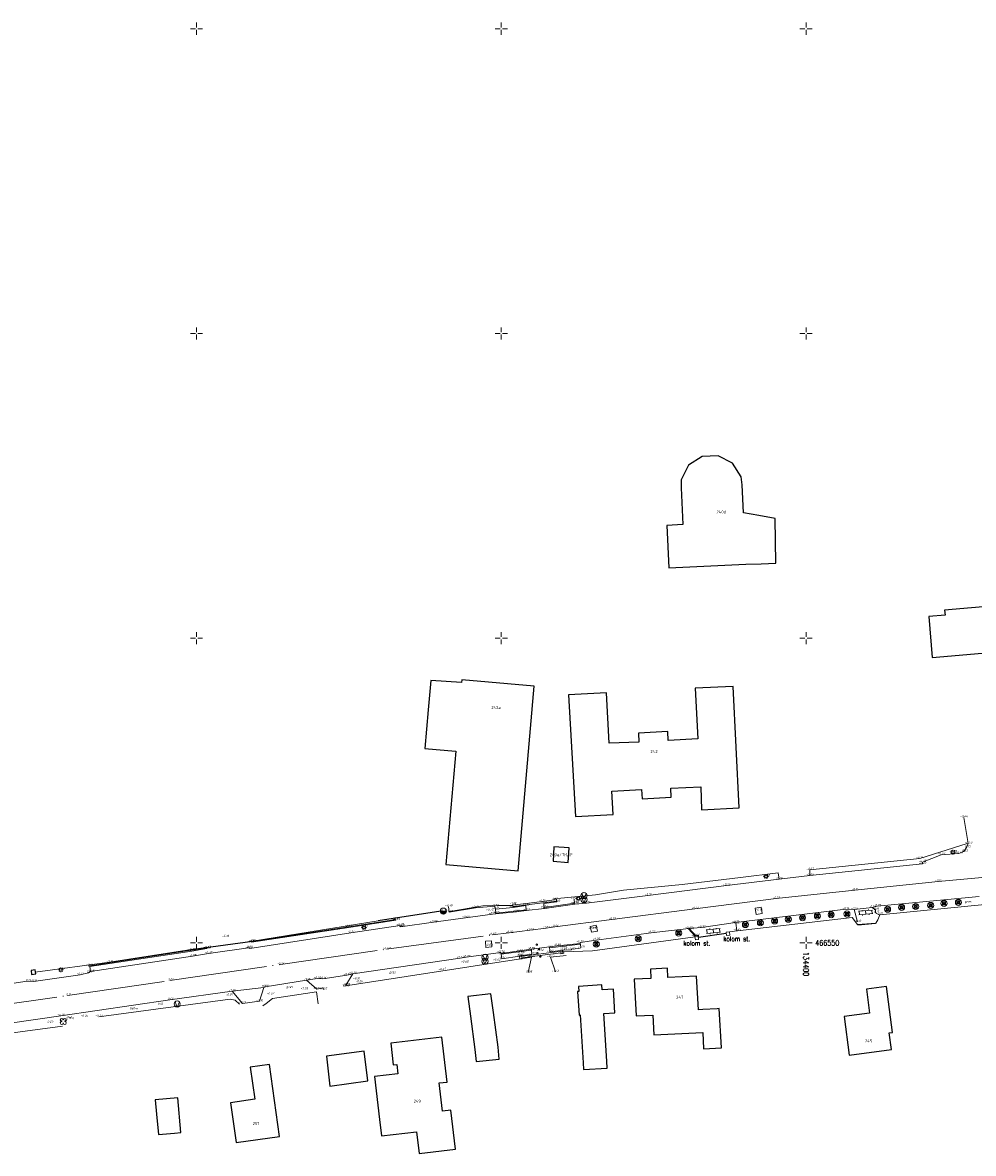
# Model space of a CAD drawing. Header units: metres. Extents: x 132947 to 136301, y 465956 to 467151.
# Tile 10 of 28: x 134271 to 134427, y 466515 to 466701. Entities that reach past the tile are written whole.
import ezdxf
from ezdxf.enums import TextEntityAlignment as Align

# ---------------------------------------------------------------- set-up
doc = ezdxf.new("R2010")
doc.units = ezdxf.units.M
doc.linetypes.add('ASWEG', pattern=[18, 16, -1, 0, -1])
doc.layers.get('0').update_dxf_attribs({"color": 8})
for name, color, linetype, lineweight in [('B-WE-GR-BOOM-T18', 253, 'Continuous', 18), ('B-WE-GR-GRAS-T18', 253, 'Continuous', 18), ('B-WE-GW-HOOGTE-T18', 253, 'Continuous', 18), ('B-WE-IE-TERREINAFSCHEIDING_KUNSTMATIG_HEKWERK-G', 20, 'IE-TERREINAFSCHEIDING-KUNSTMATIG', 18), ('B-WE-IE-TERREINAFSCHEIDING_NATUURLIJK_HAAG-G', 60, 'IE-TERREINAFSCHEIDING-NATUURLIJK-HAAG', 18), ('B-WE-KL-ET_LS_OV_LICHTMAST-S', 190, 'Continuous', 25), ('N-WE-OG-BEBOUWING_HUISNUMMER-T25', 7, 'Continuous', 25), ('Q03_Asweg', 8, 'ASWEG', 18), ('Q19_Lijnobject_overig', 8, 'Continuous', 18), ('Q2202_Paal_hout', 8, 'Continuous', 18), ('Q26_Boom', 8, 'Continuous', 18), ('Q28_Rioolput_gem', 8, 'Continuous', 18), ('Q30_Verkeersbord', 8, 'Continuous', 18), ('Q5519_Waterafsluiter', 8, 'Continuous', 18), ('S02_Klinkers', 8, 'Continuous', 18), ('S100_Ruitkruis', 8, 'Continuous', 18), ('S10_Beton', 8, 'Continuous', 18), ('T01_Muur', 8, 'Continuous', 25), ('T10_Doorgang', 8, 'DOORGANG', 25), ('V011_Kant_asfalt', 8, 'Continuous', 18), ('V012_Kant_beton', 8, 'Continuous', 18), ('V02_Kant_klinkers', 8, 'Continuous', 18), ('V03_Kant_tegels', 8, 'Continuous', 18), ('V05_Kant_grindpuin', 8, 'Continuous', 18)]:
    doc.layers.add(name, color=color, linetype=linetype, lineweight=lineweight)
doc.layers.add('B-XX-OG-BEBOUWING-GV', color=8, linetype='Continuous')
doc.styles.add('NLCS-ISO-M200-T18_CURSIEF', font='NLCS-ISO.ttf', dxfattribs={"oblique": 15, "height": 0.36})
doc.styles.add('NLCS-ISO-M200-T25', font='NLCS-ISO.ttf', dxfattribs={"height": 0.5})
doc.styles.add('Romans', font='romans.shx', dxfattribs={"width": 0.7, "height": 0.9})
doc.styles.get("Standard").update_dxf_attribs({"font": 'romand.shx'})
doc.linetypes.add('DOORGANG', pattern='A,2,-2,[15,fgm.shx,S=1,R=0,X=0,Y=0],-4', length=8)
doc.linetypes.add('IE-TERREINAFSCHEIDING-KUNSTMATIG', pattern='A,4,[82,NLCS.SHX,S=0.75,R=90,X=0,Y=0],4,-2', length=10)
doc.linetypes.add('IE-TERREINAFSCHEIDING-NATUURLIJK-HAAG', pattern='A,7,-1.5,[67,NLCS.SHX,S=0.75,R=45,X=0,Y=0],-1.5', length=10)

# ---------------------------------------------------------------- blocks, each defined once
blk = doc.blocks.new('boom')
for centre, start, end in [((-0.499999, 0.499999), 0, 270), ((-0.499999, -0.499999), 90, 0), ((0.499999, 0.499999), 270, 180), ((0.499999, -0.499999), 180, 90)]:
    blk.add_arc(centre, 0.499999, start, end)
blk = doc.blocks.new('aandbord')
blk.add_lwpolyline([(0.707, 0.707), (0, -1), (-0.707, 0.707)])
blk.add_circle((0, 0), 1)
blk = doc.blocks.new('waterafsl')
blk.add_lwpolyline([(-1, 0), (1, 0), (0.9, -0.2), (-0.9, -0.2), (-0.8, -0.4), (0.8, -0.4), (0.7, -0.6), (-0.7, -0.6), (-0.4, -0.8), (0.4, -0.8), (0, -1)])
for start, end in [(90, 270), (270, 90)]:
    blk.add_arc((0, 0), 1, start, end)
blk = doc.blocks.new('rioolput')
for points in [[(-1, -1), (-1, 1)], [(-1, 1), (1, 1)], [(1, 1), (1, -1)], [(1, -1), (-1, -1)]]:
    blk.add_lwpolyline(points)
blk = doc.blocks.new('BETON2')
for centre in [(0.17, 1.81), (1, 0.64), (0.31, -0.69), (0.86, -2.22)]:
    blk.add_circle(centre, 0.24)
blk = doc.blocks.new('klinkers2')
for p, q in [((0.01, 1.15), (0.31, 1.15)), ((0.31, -2.3), (0.31, 2.3)), ((0.31, 2.1), (1.51, 2.1)), ((0.31, 0), (1.51, 0)), ((1.51, -2.3), (1.51, 2.3)), ((1.51, 1.05), (1.81, 1.05)), ((0.01, -1.15), (0.31, -1.15)), ((0.31, -2.1), (1.51, -2.1)), ((1.51, -1.05), (1.81, -1.05))]:
    blk.add_line(p, q)
blk = doc.blocks.new('htpaal')
blk.add_lwpolyline([(-0.5, -0.5), (0.5, -0.5), (0.5, 0.5), (-0.5, 0.5), (-0.5, -0.5)])
for radius in [1, 0.25]:
    blk.add_circle((0, 0), radius)
blk = doc.blocks.new('ruitkruis')
for p, q in [((-2, 0), (-0.4, 0)), ((0, 2), (0, 0.4)), ((0.4, 0), (2, 0)), ((0, -0.4), (0, -2))]:
    blk.add_line(p, q)
blk = doc.blocks.new('SKL-ET_OV_LICHTMAST-SO')
at = {"color": 0, "linetype": 'ByBlock', "lineweight": 18}
for points in [[(-1.25, 0), (-2, 0)], [(-1.41, 1.41), (-0.88, 0.88)], [(0, 2), (0, 1.25)], [(0.88, 0.88), (1.41, 1.41)], [(2, 0), (1.25, 0)], [(-1.41, -1.41), (-0.88, -0.88)], [(0, -1.25), (0, -2)], [(0.88, -0.88), (1.41, -1.41)]]:
    blk.add_lwpolyline(points, dxfattribs=at)
blk.add_circle((0, 0), 1, dxfattribs=at)

msp = doc.modelspace()

# ---------------------------------------------------------------- linework, layer by layer
at = {"layer": 'B-WE-IE-TERREINAFSCHEIDING_KUNSTMATIG_HEKWERK-G'}
for points in [[(134426.42, 466566.29), (134418.65, 466563.86), (134400.64, 466561.97)], [(134395.4, 466561.47), (134389.23, 466560.71), (134379.7, 466559.58), (134370.07, 466558.64), (134365.43, 466557.87), (134359.22, 466557.27)], [(134358.98, 466556.84), (134351.98, 466555.98)], [(134388.78, 466551.99), (134407.55, 466554.15), (134408.46, 466552.99), (134411.43, 466553.26), (134411.79, 466553.78), (134412.1, 466554.63), (134433.2, 466556.66), (134433.29, 466556.18), (134436.16, 466556.49)], [(134351.83, 466556.16), (134349.4, 466556.14), (134346.97, 466556.06), (134341.53, 466555.16)], [(134309.2, 466550.3), (134329.81, 466553.61)], [(134360.19, 466548.53), (134364.96, 466548.71), (134381.78, 466551)], [(134387.46, 466551.79), (134388.72, 466551.97)], [(134273.51, 466545.22), (134285.69, 466546.81), (134299.12, 466548.92)], [(134324.1, 466542.89), (134354.94, 466547.68), (134354.42, 466545.13)], [(134360.01, 466548.63), (134353.06, 466547.75)], [(134358.87, 466545.24), (134358.08, 466547.68), (134360.62, 466547.94)]]:
    msp.add_lwpolyline(points, dxfattribs=at)
at = {"layer": 'B-WE-IE-TERREINAFSCHEIDING_NATUURLIJK_HAAG-G'}
for points in [[(134310.86, 466539.65), (134311.42, 466540.06), (134312.46, 466540.89), (134319.68, 466541.97), (134319.97, 466539.99)], [(134283.98, 466537.88), (134305.54, 466540.79), (134306.35, 466540.61), (134307.07, 466539.95)], [(134260.38, 466533.99), (134277.99, 466536.32)]]:
    msp.add_lwpolyline(points, dxfattribs=at)
at = {"layer": 'B-XX-OG-BEBOUWING-GV'}
for points in [[(134392.63, 466612.21), (134395.05, 466612.3), (134394.93, 466619.64), (134392.25, 466620.13), (134389.72, 466620.59), (134389.51, 466625.14), (134389.38, 466626.46), (134387.95, 466628.7), (134385.6, 466629.91), (134382.95, 466629.78), (134380.74, 466628.37), (134379.52, 466626), (134379.51, 466624.67), (134379.8, 466618.63), (134377.16, 466618.51), (134377.48, 466611.52), (134390.13, 466612.12)], [(134420.71, 466596.82), (134435.2, 466598.09), (134435.28, 466597.17), (134439.93, 466597.58), (134439.19, 466606.03), (134422.73, 466604.59), (134422.8, 466603.8), (134420.12, 466603.57)], [(134337.48, 466581.9), (134339.29, 466581.75), (134342.52, 466581.47), (134340.9, 466562.85), (134352.75, 466561.83), (134355.38, 466592.15), (134343.53, 466593.18), (134343.49, 466592.72), (134338.44, 466593.08), (134338.02, 466588.23)], [(134377.37, 466583.23), (134377.3, 466584.71), (134372.49, 466584.42), (134372.54, 466582.96), (134367.7, 466582.75), (134367.24, 466591.03), (134361.04, 466590.7), (134362.17, 466570.72), (134368.33, 466571.07), (134368.15, 466574.89), (134372.99, 466575.15), (134373.09, 466573.65), (134377.87, 466573.91), (134377.81, 466575.41), (134382.71, 466575.61), (134382.87, 466571.83), (134389.05, 466572.16), (134388.02, 466592.07), (134381.8, 466591.78), (134382.22, 466583.47)], [(134360.98, 466563.2), (134361.14, 466565.6), (134358.62, 466565.74), (134358.5, 466563.39)], [(134385.41, 466539.2), (134383.07, 466539.08), (134382.33, 466539.04), (134382.05, 466544.55), (134377.33, 466544.31), (134377.25, 466545.85), (134374.46, 466545.7), (134374.54, 466544.16), (134371.81, 466544.02), (134372.12, 466538.02), (134374.85, 466538.16), (134375.02, 466534.89), (134383.06, 466535.3), (134383.2, 466532.64), (134386.15, 466532.8), (134385.74, 466539.22)], [(134345.86, 466530.52), (134349.67, 466530.92), (134349.46, 466532.91), (134348.7, 466538.59), (134348.3, 466541.62), (134344.52, 466541.18), (134344.94, 466537.96), (134345.65, 466532.51)], [(134362.51, 466542.02), (134362.76, 466538.16), (134362.95, 466538.17), (134363.44, 466530.33), (134363.51, 466529.21), (134367.37, 466529.46), (134367.3, 466530.58), (134366.81, 466538.43), (134368.65, 466538.55), (134368.4, 466542.4), (134366.57, 466542.28), (134366.52, 466543.11), (134362.65, 466542.87), (134362.7, 466542.03)], [(134410.42, 466538.46), (134406.23, 466537.92), (134407.05, 466531.59), (134414.01, 466532.48), (134413.65, 466535.24), (134414.19, 466535.3), (134413.22, 466542.84), (134409.91, 466542.42)], [(134332.27, 466529.97), (134332.84, 466530.04), (134333.02, 466528.51), (134329.19, 466528.06), (134330.02, 466521.03), (134330.34, 466518.32), (134336.09, 466518.99), (134336.5, 466515.46), (134342.46, 466516.17), (134341.71, 466522.54), (134340.35, 466522.38), (134339.8, 466527.01), (134341.1, 466527.16), (134340.22, 466534.54), (134331.85, 466533.55)], [(134328.1, 466527.35), (134327.52, 466532.22), (134321.33, 466531.41), (134321.89, 466526.51)], [(134313.63, 466518.22), (134311.96, 466530.03), (134308.8, 466529.59), (134309.54, 466524.35), (134305.57, 466523.78), (134306.5, 466517.22)], [(134293.44, 466521.91), (134293.73, 466518.56), (134296.37, 466518.78), (134297.44, 466518.88), (134296.95, 466524.59), (134293.23, 466524.27)]]:
    msp.add_lwpolyline(points, close=True, dxfattribs=at)
at = {"layer": 'Q03_Asweg'}
msp.add_lwpolyline([(134261.25, 466538.85), (134278.84, 466541.37), (134295.62, 466543.83), (134313.77, 466546.46), (134331.15, 466548.96), (134348.52, 466551.3), (134351.31, 466551.63), (134354.69, 466552.06), (134357.35, 466552.42), (134358.76, 466552.61), (134368.15, 466553.83), (134381.73, 466555.57), (134395.09, 466557.27), (134407.99, 466558.67), (134421.7, 466560.08), (134428.29, 466560.69), (134438.93, 466561.68), (134454.23, 466563.12), (134470.46, 466565.03), (134487.63, 466567.44), (134503.76, 466569.91), (134506.99, 466570.45)], dxfattribs=at)
at = {"layer": 'Q19_Lijnobject_overig'}
for points in [[(134381.77, 466551.04), (134382.31, 466551.1), (134382.38, 466550.57), (134381.84, 466550.5), (134381.77, 466551.04)], [(134386.89, 466551.74), (134387.43, 466551.8), (134387.49, 466551.27), (134386.96, 466551.2), (134386.89, 466551.74)]]:
    msp.add_lwpolyline(points, dxfattribs=at)
at = {"layer": 'T01_Muur'}
msp.add_lwpolyline([(134272.94, 466544.83), (134273.61, 466544.92), (134273.52, 466545.58), (134272.84, 466545.49), (134272.94, 466544.83)], dxfattribs=at)
at = {"layer": 'T10_Doorgang'}
for points in [[(134340.06, 466555.19), (134329.81, 466553.61)], [(134408.5, 466552.96), (134411.38, 466553.22)], [(134386.91, 466551.56), (134382.35, 466550.89)], [(134299.12, 466548.92), (134309.2, 466550.3)]]:
    msp.add_lwpolyline(points, dxfattribs=at)
at = {"layer": 'V011_Kant_asfalt'}
for points in [[(134267.11, 466542.94), (134272.23, 466543.72), (134273.23, 466543.64), (134280.9, 466544.77), (134282.26, 466545.08), (134282.61, 466545.28), (134299.32, 466547.82), (134301.94, 466548.24), (134308.54, 466549.17), (134308.72, 466549.09), (134325.29, 466551.65), (134333.4, 466552.88), (134333.47, 466552.7), (134333.39, 466552.88), (134333.48, 466552.66), (134338.89, 466553.38), (134344.15, 466554.12), (134348.53, 466554.69), (134349.1, 466554.74), (134352.48, 466555.11), (134354.1, 466555.31), (134357.1, 466555.64), (134362.05, 466556.35), (134363.99, 466556.52), (134374.06, 466557.77), (134386.95, 466559.41), (134395.59, 466560.46), (134400.63, 466561.08), (134419.09, 466562.95), (134419.09, 466563.27), (134422.18, 466564.47), (134425.08, 466564.68), (134425.91, 466564.98), (134426.35, 466565.65), (134426.62, 466566.29), (134425.9, 466570.6)], [(134259.88, 466535.47), (134277.74, 466538.05), (134295.59, 466540.64), (134305.85, 466542.06), (134311.03, 466542.68), (134311.26, 466542.81), (134318.06, 466543.88), (134319.79, 466544.13), (134320.7, 466544.08), (134324.68, 466544.68), (134325.64, 466544.94), (134343.26, 466547.51), (134344.25, 466547.66), (134349.9, 466548.4), (134349.93, 466548.24), (134354.92, 466548.97), (134354.93, 466548.97), (134357.91, 466549.35), (134359.15, 466549.52), (134362.95, 466549.91), (134362.93, 466550.09), (134365.57, 466550.47), (134374.61, 466551.65), (134380.76, 466552.37), (134382.86, 466552.5), (134388.42, 466553.37), (134406.52, 466555.54), (134407.91, 466555.5), (134410.84, 466555.81), (134411.66, 466556.02), (134428.43, 466557.61)]]:
    msp.add_lwpolyline(points, dxfattribs=at)
at = {"layer": 'V012_Kant_beton'}
for points in [[(134354.1, 466555.31), (134354.14, 466555.32), (134354.1, 466555.44), (134354.04, 466556.11), (134351.96, 466555.86), (134351.88, 466556.35), (134352.25, 466556.39), (134352.28, 466556.26), (134356.68, 466556.8), (134358.7, 466557.05), (134358.68, 466557.21), (134359.07, 466557.25), (134359.09, 466556.72), (134356.98, 466556.46), (134357.04, 466555.82), (134357.09, 466555.69), (134357.1, 466555.64)], [(134362.03, 466556.49), (134362.05, 466556.35)], [(134349.1, 466554.74), (134349.09, 466554.89), (134354.11, 466555.43), (134354.1, 466555.44)], [(134309.04, 466550.13), (134309.03, 466550.23), (134324.9, 466552.65), (134332.68, 466553.84), (134332.71, 466553.74)], [(134380.66, 466552.36), (134381.84, 466551.04)], [(134282.42, 466546.24), (134299.18, 466548.78), (134301.7, 466549.16), (134301.7, 466549.07)], [(134354.92, 466548.97), (134354.92, 466548.91), (134354.95, 466548.84), (134355.03, 466548.14), (134352.97, 466547.88), (134353.04, 466547.35), (134353.4, 466547.41), (134353.38, 466547.53), (134359.75, 466548.35), (134359.77, 466548.21), (134360.16, 466548.26), (134360.08, 466548.8), (134357.99, 466548.51), (134357.89, 466549.21), (134357.88, 466549.3), (134357.91, 466549.35)], [(134349.93, 466548.24), (134349.95, 466548.14), (134352.88, 466548.52), (134354.89, 466548.81), (134354.95, 466548.84)]]:
    msp.add_lwpolyline(points, dxfattribs=at)
at = {"layer": 'V02_Kant_klinkers'}
for points in [[(134349.04, 466555.55), (134348.94, 466556), (134345.77, 466555.75), (134341.45, 466555.04), (134341.36, 466555.98)], [(134407.91, 466555.5), (134408.43, 466553.43)], [(134410.84, 466555.81), (134411.38, 466555.41), (134411.38, 466554.93), (134412.02, 466554.63)], [(134309.04, 466550.13), (134324.98, 466552.53), (134332.71, 466553.74)], [(134388.66, 466552.04), (134388.46, 466553.21)], [(134380.8, 466552.38), (134381.91, 466551.17), (134382.32, 466551.22), (134382.42, 466551)], [(134282.61, 466545.28), (134282.47, 466546.11), (134299.2, 466548.66), (134301.7, 466549.07)], [(134318.06, 466543.88), (134319.74, 466542.43), (134320.75, 466542.61), (134320.8, 466542.35)], [(134325.64, 466544.94), (134324.51, 466543.07), (134324.5, 466542.88)], [(134305.85, 466542.06), (134307.51, 466540.08), (134310.33, 466540.41), (134311.03, 466542.68)]]:
    msp.add_lwpolyline(points, dxfattribs=at)
at = {"layer": 'V03_Kant_tegels'}
for points in [[(134357.04, 466555.82), (134362.03, 466556.49), (134361.98, 466557.19)], [(134349.09, 466554.89), (134349.04, 466555.55), (134351.92, 466555.82), (134354.04, 466556.11)], [(134357.89, 466549.21), (134357.96, 466549.19), (134362.98, 466549.8)], [(134360.08, 466548.8), (134360.13, 466548.8), (134361.52, 466548.86), (134361.51, 466548.97), (134362.68, 466549.09), (134363.06, 466549.17), (134362.98, 466549.8)], [(134349.95, 466548.14), (134350.08, 466547.37), (134353, 466547.82)]]:
    msp.add_lwpolyline(points, dxfattribs=at)
at = {"layer": 'V05_Kant_grindpuin'}
for points in [[(134400.63, 466561.08), (134400.64, 466561.97)], [(134395.59, 466560.46), (134395.4, 466561.47)]]:
    msp.add_lwpolyline(points, dxfattribs=at)

# ---------------------------------------------------------------- block references
at = {"layer": 'B-WE-KL-ET_LS_OV_LICHTMAST-S', "xscale": 0.2, "yscale": 0.2, "zscale": 0.2}
for p in [(134424.11, 466564.89), (134393.43, 466560.89), (134362.62, 466557.28), (134327.47, 466552.52), (134277.73, 466545.57)]:
    msp.add_blockref('SKL-ET_OV_LICHTMAST-SO', p, dxfattribs=at)
at = {"layer": 'Q2202_Paal_hout', "xscale": 0.5, "yscale": 0.5, "zscale": 0.5}
for p in [(134417.99, 466555.97), (134420.45, 466556.15), (134422.64, 466556.47), (134425, 466556.64), (134399.42, 466554.13), (134401.86, 466554.39), (134404.12, 466554.62), (134406.71, 466554.74), (134413.37, 466555.52), (134415.68, 466555.82), (134390.06, 466553.01), (134392.51, 466553.29), (134394.84, 466553.6), (134397.1, 466553.88), (134372.46, 466550.69), (134379.11, 466551.6), (134365.59, 466549.79)]:
    msp.add_blockref('htpaal', p, dxfattribs=at)
at = {"layer": 'Q26_Boom', "xscale": 0.5, "yscale": 0.5, "zscale": 0.5}
msp.add_blockref('boom', (134278.13, 466537.11), dxfattribs=at)
at = {"layer": 'Q28_Rioolput_gem'}
for p, xscale, yscale, zscale, rotation in [((134392.25, 466555.26), 0.5, 0.5, 0.5, 279.4146225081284), ((134365.18, 466552.32), 0.4999999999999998, 0.4999999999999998, 0.4999999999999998, 191.198550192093), ((134347.92, 466549.8), 0.5, 0.5, 0.5, 274.5341025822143)]:
    msp.add_blockref('rioolput', p, dxfattribs=dict(at, xscale=xscale, yscale=yscale, zscale=zscale, rotation=rotation))
at = {"layer": 'Q30_Verkeersbord', "xscale": 0.5, "yscale": 0.5, "zscale": 0.5}
for p in [(134363.56, 466557.77), (134363.56, 466557.07), (134347.32, 466546.99), (134347.33, 466547.65), (134296.82, 466539.98)]:
    msp.add_blockref('aandbord', p, dxfattribs=at)
at = {"layer": 'Q5519_Waterafsluiter', "xscale": 0.5, "yscale": 0.5, "zscale": 0.5}
msp.add_blockref('waterafsl', (134340.5, 466555.21), dxfattribs=at)
at = {"layer": 'S02_Klinkers', "xscale": 0.4999999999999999, "yscale": 0.4999999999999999, "zscale": 0.4999999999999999}
for p, rotation in [((134409.81, 466554.54), 95.14145783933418), ((134384.82, 466551.49), 95.14145783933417)]:
    msp.add_blockref('klinkers2', p, dxfattribs=dict(at, rotation=rotation))
at = {"layer": 'S100_Ruitkruis', "xscale": 0.5, "yscale": 0.5, "zscale": 0.5}
for p in [(134300, 466700), (134350, 466700), (134400, 466700), (134300, 466650), (134350, 466650), (134400, 466650), (134300, 466600), (134350, 466600), (134400, 466600), (134300, 466550), (134350, 466550), (134400, 466550)]:
    msp.add_blockref('ruitkruis', p, dxfattribs=at)
at = {"layer": 'S10_Beton', "xscale": 0.5, "yscale": 0.5, "zscale": 0.5, "rotation": 186.454417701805}
msp.add_blockref('BETON2', (134356.38, 466548.67), dxfattribs=at)

# ---------------------------------------------------------------- texts
at = {"layer": 'B-WE-GR-BOOM-T18', "style": 'NLCS-ISO-M200-T18_CURSIEF', "oblique": 15}
msp.add_text('Ø40', height=0.36, dxfattribs=at).set_placement((134278.63, 466537.61))
at = {"layer": 'B-WE-GR-GRAS-T18', "style": 'NLCS-ISO-M200-T18_CURSIEF', "oblique": 15}
for p in [(134426.02, 466556.62), (134331.59, 466545.01), (134314.71, 466542.62), (134289.3, 466539.07)]:
    msp.add_text('gras', height=0.36, dxfattribs=at).set_placement(p)
at = {"layer": 'B-WE-GW-HOOGTE-T18', "style": 'NLCS-ISO-M200-T18_CURSIEF', "oblique": 15}
for s, p in [('-0.44', (134425.9, 466570.6)), ('-0.35', (134426.35, 466565.65)), ('-0.40', (134426.62, 466566.29)), ('-0.25', (134418.65, 466563.86)), ('-0.28', (134422.18, 466564.47)), ('-0.29', (134424.11, 466564.89)), ('-0.30', (134425.08, 466564.68)), ('-0.33', (134425.91, 466564.98)), ('-0.07', (134400.64, 466561.97)), ('-0.25', (134419.09, 466563.27)), ('-0.23', (134419.09, 466562.95)), ('+0.08', (134393.43, 466560.89)), ('+0.04', (134395.59, 466560.46)), ('-0.06', (134400.63, 466561.08)), ('-0.16', (134421.7, 466560.08)), ('+0.22', (134386.95, 466559.41)), ('-0.11', (134407.99, 466558.67)), ('+0.75', (134348.94, 466556)), ('+1.13', (134351.88, 466556.35)), ('+1.13', (134354.04, 466556.11)), ('+1.11', (134356.68, 466556.8)), ('+1.13', (134356.98, 466556.46)), ('+1.13', (134358.7, 466557.05)), ('+1.13', (134359.09, 466556.72)), ('+0.81', (134361.98, 466557.19)), ('+0.77', (134362.03, 466556.49)), ('+0.78', (134362.05, 466556.35)), ('+0.76', (134363.99, 466556.52)), ('+0.51', (134374.06, 466557.77)), ('+0.10', (134395.09, 466557.27)), ('-0.20', (134411.66, 466556.02)), ('+0.36', (134340.5, 466555.21)), ('+0.38', (134341.36, 466555.98)), ('+0.50', (134341.45, 466555.04)), ('+0.64', (134345.77, 466555.75)), ('+0.73', (134348.07, 466555.28)), ('+0.79', (134348.53, 466554.69)), ('+0.76', (134349.04, 466555.55)), ('+0.75', (134349.09, 466554.89)), ('+0.94', (134351.92, 466555.82)), ('+0.91', (134352.48, 466555.11)), ('+1.01', (134354.1, 466555.31)), ('+1.13', (134357.04, 466555.82)), ('+0.97', (134357.1, 466555.64)), ('+0.41', (134381.73, 466555.57)), ('+0.19', (134392.25, 466555.26)), ('-0.14', (134406.52, 466555.54)), ('-0.16', (134407.91, 466555.5)), ('-0.18', (134410.84, 466555.81)), ('-0.19', (134411.38, 466555.41)), ('-0.17', (134411.38, 466554.93)), ('-0.15', (134412.02, 466554.63)), ('+0.27', (134324.9, 466552.65)), ('+0.20', (134324.98, 466552.53)), ('+0.27', (134327.47, 466552.52)), ('+0.36', (134332.68, 466553.84)), ('+0.33', (134332.71, 466553.74)), ('+0.37', (134333.39, 466552.88)), ('+0.39', (134333.4, 466552.88)), ('+0.43', (134333.47, 466552.7)), ('+0.43', (134333.48, 466552.66)), ('+0.58', (134338.89, 466553.38)), ('+0.68', (134344.15, 466554.12)), ('+1.02', (134357.35, 466552.42)), ('+0.96', (134358.76, 466552.61)), ('+0.82', (134365.18, 466552.32)), ('+0.72', (134368.15, 466553.83)), ('+0.38', (134380.76, 466552.37)), ('+0.32', (134382.86, 466552.5)), ('+0.21', (134388.42, 466553.37)), ('+0.22', (134388.46, 466553.21)), ('-0.12', (134408.43, 466553.43)), ('-0.16', (134304.75, 466550.97)), ('+0.26', (134325.29, 466551.65)), ('+0.87', (134348.52, 466551.3)), ('+0.92', (134351.31, 466551.63)), ('+1.02', (134354.69, 466552.06)), ('+0.83', (134364.89, 466552.26)), ('+0.75', (134365.57, 466550.47)), ('+0.52', (134374.61, 466551.65)), ('+0.33', (134380.96, 466552.2)), ('+0.46', (134381.81, 466551.08)), ('+0.41', (134381.91, 466551.17)), ('+0.35', (134388.66, 466552.04)), ('-0.03', (134299.18, 466548.78)), ('-0.08', (134299.2, 466548.66)), ('-0.03', (134301.7, 466549.16)), ('-0.08', (134301.7, 466549.07)), ('-0.02', (134308.54, 466549.17)), ('0.00', (134308.72, 466549.09)), ('-0.01', (134309.04, 466550.13)), ('+0.04', (134309.2, 466550.3)), ('+0.47', (134331.15, 466548.96)), ('+0.83', (134347.94, 466549.51)), ('+1.12', (134354.92, 466548.91)), ('+0.96', (134354.93, 466548.97)), ('+1.12', (134356.38, 466548.67)), ('+1.12', (134357.89, 466549.21)), ('+0.88', (134359.15, 466549.52)), ('+0.97', (134360.13, 466548.8)), ('+0.94', (134360.17, 466549.2)), ('+0.83', (134361.52, 466548.86)), ('+0.74', (134362.93, 466550.09)), ('+0.71', (134363.06, 466549.17)), ('-0.11', (134285.69, 466546.81)), ('-0.08', (134299.32, 466547.82)), ('-0.07', (134301.94, 466548.24)), ('+0.69', (134343.26, 466547.51)), ('+0.65', (134344, 466546.76)), ('+0.72', (134344.25, 466547.66)), ('+0.62', (134349.25, 466547.09)), ('+0.78', (134349.9, 466548.4)), ('+0.77', (134349.95, 466548.14)), ('+0.74', (134350.08, 466547.37)), ('+0.95', (134352.88, 466548.52)), ('+1.13', (134352.97, 466547.88)), ('+0.91', (134353, 466547.82)), ('+0.99', (134353.14, 466548.3)), ('+1.14', (134353.4, 466547.41)), ('+0.19', (134354.94, 466547.68)), ('+1.13', (134355.03, 466548.14)), ('+1.12', (134357.99, 466548.51)), ('+0.27', (134358.08, 466547.68)), ('+1.09', (134359.77, 466548.21)), ('-0.21', (134277.73, 466545.57)), ('-0.17', (134282.26, 466545.08)), ('-0.14', (134282.42, 466546.24)), ('-0.19', (134282.47, 466546.11)), ('-0.18', (134282.61, 466545.28)), ('+0.13', (134313.77, 466546.46)), ('+0.28', (134325.64, 466544.94)), ('+0.47', (134340.27, 466545.55)), ('-0.88', (134354.42, 466545.13)), ('+0.41', (134358.87, 466545.24)), ('-0.21', (134272.23, 466543.72)), ('-0.19', (134273.23, 466543.64)), ('-0.17', (134280.9, 466544.77)), ('-0.05', (134295.62, 466543.83)), ('+0.15', (134318.06, 466543.88)), ('+0.18', (134319.79, 466544.13)), ('+0.16', (134320.7, 466544.08)), ('+0.08', (134324.51, 466543.07)), ('+0.24', (134324.68, 466544.68)), ('+0.31', (134326.22, 466544.02)), ('+0.26', (134326.64, 466543.55)), ('-0.11', (134278.84, 466541.37)), ('+0.01', (134305.32, 466541.36)), ('-0.04', (134305.85, 466542.06)), ('-0.03', (134311.03, 466542.68)), ('+0.01', (134311.26, 466542.81)), ('-0.02', (134312.1, 466541.55)), ('+0.08', (134317.66, 466542.38)), ('+0.06', (134319.74, 466542.43)), ('+0.05', (134320.8, 466542.35)), ('+0.10', (134324.5, 466542.88)), ('-0.10', (134293.88, 466539.82)), ('-0.09', (134295.59, 466540.64)), ('-0.12', (134307.51, 466540.08)), ('-0.10', (134310.33, 466540.41)), ('-0.18', (134277.74, 466538.05)), ('-0.20', (134281.58, 466537.89)), ('-0.23', (134283.98, 466537.88)), ('-0.13', (134289.3, 466539.07)), ('-0.20', (134275.85, 466536.88)), ('-0.03', (134278.13, 466537.11)), ('-0.11', (134279.29, 466537.43))]:
    msp.add_text(s, height=0.36, dxfattribs=at).set_placement(p, align=Align.CENTER)
at = {"layer": 'N-WE-OG-BEBOUWING_HUISNUMMER-T25', "style": 'NLCS-ISO-M200-T25'}
for s, p in [('240d', (134386.1, 466620.71)), ('242a', (134349.13, 466588.61)), ('242', (134375.05, 466581.39)), ('240a/TRAF', (134359.82, 466564.47)), ('247', (134379.27, 466541.09)), ('245', (134410.26, 466533.91)), ('249', (134336.21, 466524.02)), ('251', (134309.72, 466520.35))]:
    msp.add_text(s, height=0.5, dxfattribs=at).set_placement(p, align=Align.MIDDLE_CENTER)
at = {"layer": 'Q19_Lijnobject_overig', "width": 0.711111}
for p in [(134386.43, 466550.27), (134379.89, 466549.55)]:
    msp.add_text('kolom st.', height=0.8, dxfattribs=at).set_placement(p)
at = {"layer": 'S100_Ruitkruis', "style": 'Romans', "width": 0.7}
msp.add_text('466550', height=0.9, dxfattribs=at).set_placement((134401.5, 466550), align=Align.MIDDLE_LEFT)
msp.add_text('134400', height=0.9, rotation=270, dxfattribs=at).set_placement((134400, 466548.5), align=Align.MIDDLE_LEFT)

doc.saveas('drawing.dxf')
